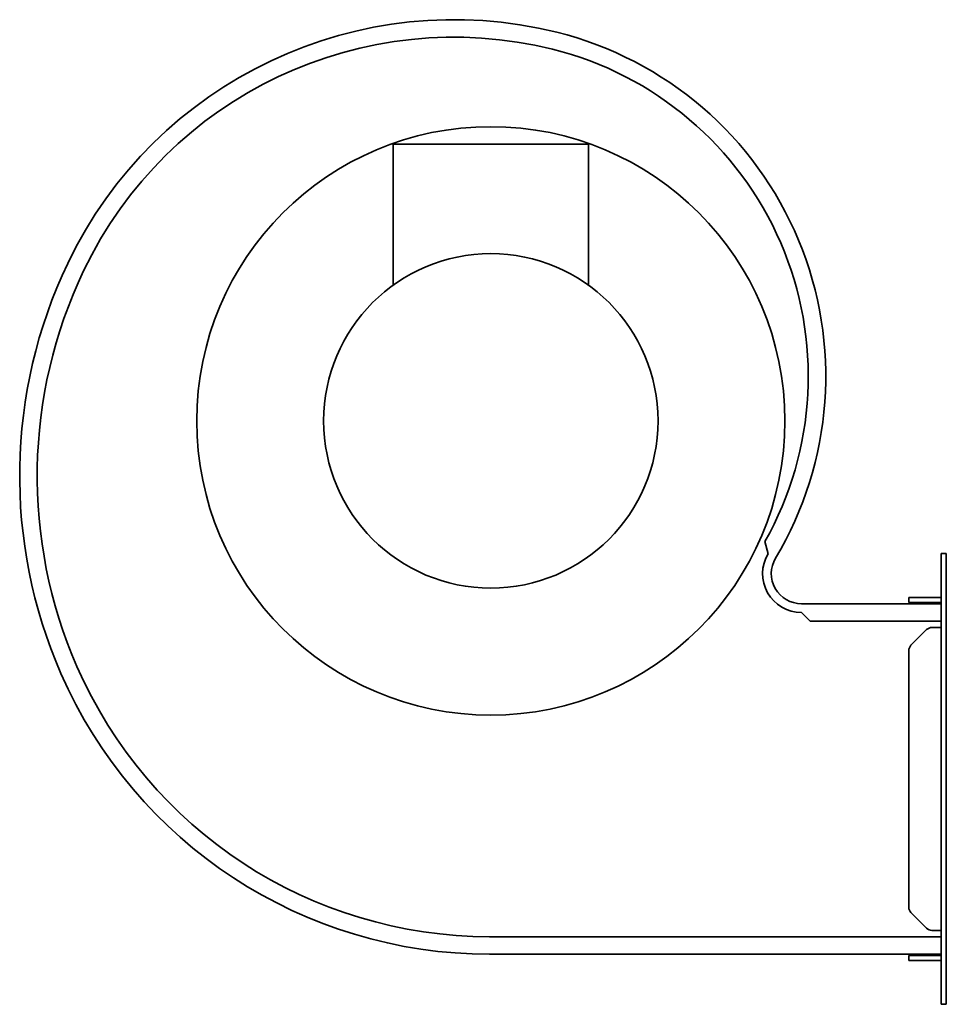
# Model space of a CAD drawing. Header units: millimetres. Extents: x 235 to 605, y 100 to 494.
import ezdxf

# ---------------------------------------------------------------- set-up
doc = ezdxf.new("R2010")
doc.units = ezdxf.units.MM
doc.header["$LTSCALE"] = 2
doc.layers.add('Krawędzie widoczne(ISO)', color=7, linetype='Continuous', lineweight=35, true_color=0x262659)

msp = doc.modelspace()

# ---------------------------------------------------------------- linework, layer by layer
at = {"layer": 'Krawędzie widoczne(ISO)'}
for p, q in [((384.13, 443.89), (462.13, 443.89)), ((384.13, 387.62), (384.13, 443.89)), ((462.13, 387.62), (462.13, 443.89)), ((532.68, 285.2), (533.9, 280.34)), ((603.13, 276.39), (603.13, 280.39)), ((605.13, 280.39), (603.13, 280.39)), ((605.13, 280.39), (605.13, 276.39)), ((603.13, 276.39), (603.13, 104.39)), ((605.13, 104.39), (605.13, 276.39)), ((603.13, 260.39), (547.21, 260.39)), ((590.13, 262.89), (591.01, 262.89)), ((590.13, 262.89), (590.13, 260.89)), ((591.01, 260.89), (590.13, 260.89)), ((597.25, 262.89), (591.01, 262.89)), ((591.01, 260.89), (597.25, 260.89)), ((597.25, 262.89), (599.37, 262.89)), ((599.37, 260.89), (597.25, 260.89)), ((599.37, 262.89), (601.13, 262.89)), ((599.37, 260.89), (601.13, 260.89)), ((601.13, 262.89), (603.13, 262.89)), ((601.13, 260.89), (603.13, 260.89)), ((547.21, 256.89), (550.71, 253.39)), ((603.13, 253.39), (550.71, 253.39)), ((591.01, 243.77), (597.25, 250.01)), ((599.37, 250.89), (601.13, 250.89)), ((603.13, 250.89), (601.13, 250.89)), ((590.13, 241.64), (590.13, 139.13)), ((597.25, 130.77), (591.01, 137.01)), ((599.37, 129.89), (601.13, 129.89)), ((601.13, 129.89), (603.13, 129.89)), ((422.66, 127.39), (603.13, 127.39)), ((422.66, 120.39), (603.13, 120.39)), ((590.13, 119.89), (591.01, 119.89)), ((590.13, 119.89), (590.13, 117.89)), ((597.25, 119.89), (591.01, 119.89)), ((597.25, 119.89), (599.37, 119.89)), ((599.37, 119.89), (601.13, 119.89)), ((603.13, 119.89), (601.13, 119.89)), ((591.01, 117.89), (590.13, 117.89)), ((591.01, 117.89), (597.25, 117.89)), ((599.37, 117.89), (597.25, 117.89)), ((599.37, 117.89), (601.13, 117.89)), ((603.13, 117.89), (601.13, 117.89)), ((603.13, 100.39), (603.13, 104.39)), ((605.13, 104.39), (605.13, 100.39)), ((605.13, 100.39), (603.13, 100.39))]:
    msp.add_line(p, q, dxfattribs=at)
for radius in [117.5, 66.8]:
    msp.add_circle((423.13, 333.39), radius, dxfattribs=at)
for centre, radius, start, end in [((408.32, 322.72), 170.89, 76.0498, 154.5065), ((415.39, 351.18), 141.57, 329.1321, 76.0498), ((408.32, 322.72), 163.89, 76.0498, 154.5065), ((415.39, 351.18), 134.57, 330.6424, 76.0498), ((432.04, 311.41), 197.17, 154.5065, 203.5796), ((432.04, 311.41), 190.17, 154.5065, 203.5796), ((547.21, 272.39), 15.5, 149.1321, 270), ((547.21, 272.39), 12, 149.1321, 270), ((599.37, 247.89), 3, 90, 135), ((593.13, 241.64), 3, 135, 180), ((422.66, 307.32), 186.93, 203.5796, 270), ((422.66, 307.32), 179.93, 203.5796, 270), ((593.13, 139.13), 3, 180, 225), ((599.37, 132.89), 3, 225, 270)]:
    msp.add_arc(centre, radius, start, end, dxfattribs=at)

doc.saveas('drawing.dxf')
